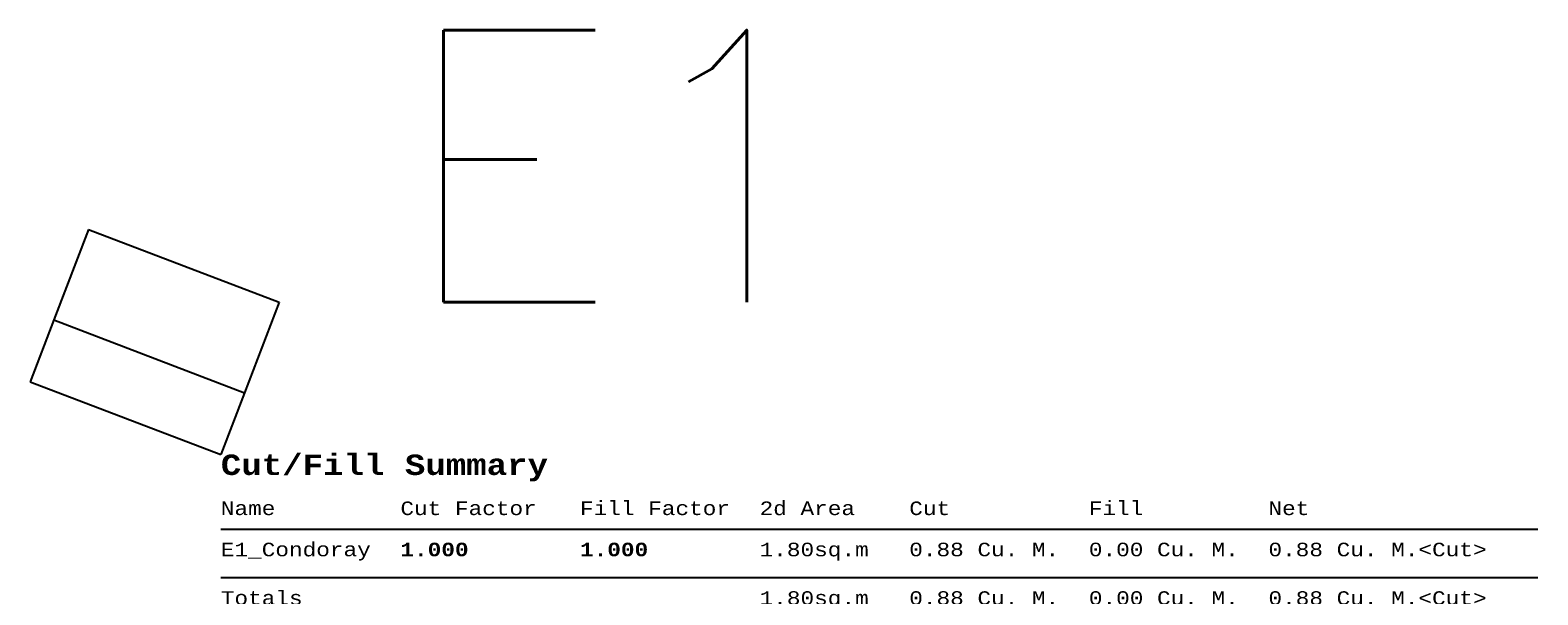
# Model space of a CAD drawing. Header units: metres. Extents: x 376037 to 376412, y 8568061 to 8568110.
# Tile 1 of 5: x 376037.31 to 376048.39, y 8568106.07 to 8568110.22. Entities that reach past the tile are written whole.
import ezdxf

# ---------------------------------------------------------------- set-up
doc = ezdxf.new("R2010")
doc.units = ezdxf.units.M
doc.layers.add('Con_Datum_E1', color=1, linetype='Continuous')
doc.styles.get("Standard").update_dxf_attribs({"font": 'simplex.shx'})

# ---------------------------------------------------------------- blocks, each defined once
blk = doc.blocks.new('*U78', base_point=(376038.7, 8568107.1, 488.4))
for p, q in [((376038.7, 8568052.3, 488.4), (377006.7, 8568052.3, 488.4)), ((376038.7, 8568016.6, 488.4), (377006.7, 8568016.6, 488.4))]:
    blk.add_line(p, q)
at = {"char_height": 5, "attachment_point": 1}
for s, insert in [('{\\fCourier New|b1|i0|c0|p49;\\H3X;Cut/Fill Summary}\\P\\P', (376038.7, 8568107.1, 488.4)), ('{\\fCourier New|b0|i0|c0|p49;\\H2X;Name}^I', (376038.7, 8568072.6, 488.4)), ('{\\fCourier New|b0|i0|c0|p49;\\H2X;Cut Factor}^I', (376170.7, 8568072.6, 488.4)), ('{\\fCourier New|b0|i0|c0|p49;\\H2X;Fill Factor}^I', (376302.7, 8568072.6, 488.4)), ('{\\fCourier New|b0|i0|c0|p49;\\H2X;2d Area}^I', (376434.7, 8568072.6, 488.4)), ('{\\fCourier New|b0|i0|c0|p49;\\H2X;Cut}^I', (376544.7, 8568072.6, 488.4)), ('{\\fCourier New|b0|i0|c0|p49;\\H2X;Fill}^I', (376676.7, 8568072.6, 488.4)), ('{\\fCourier New|b0|i0|c0|p49;\\H2X;Net}^I', (376808.7, 8568072.6, 488.4)), ('{\\fCourier New|b0|i0|c0|p49;\\H2X;E1_Condoray}^I', (376038.7, 8568042.3, 488.4)), ('{\\fCourier New|b1|i0|c0|p49;\\H2X;1.000}^I', (376170.7, 8568042.3, 488.4)), ('{\\fCourier New|b1|i0|c0|p49;\\H2X;1.000}^I', (376302.7, 8568042.3, 488.4)), ('{\\fCourier New|b0|i0|c0|p49;\\H2X;1.80sq.m}^I', (376434.7, 8568042.3, 488.4)), ('{\\fCourier New|b0|i0|c0|p49;\\H2X;0.88 Cu. M.}^I', (376544.7, 8568042.3, 488.4)), ('{\\fCourier New|b0|i0|c0|p49;\\H2X;0.00 Cu. M.}^I', (376676.7, 8568042.3, 488.4)), ('{\\fCourier New|b0|i0|c0|p49;\\H2X;0.88 Cu. M.<Cut>}^I', (376808.7, 8568042.3, 488.4)), ('{\\fCourier New|b0|i0|c0|p49;\\H2X;Totals}^I', (376038.7, 8568006.6, 488.4)), ('{\\fCourier New|b0|i0|c0|p49;\\H2X;1.80sq.m}^I', (376434.7, 8568006.6, 488.4)), ('{\\fCourier New|b0|i0|c0|p49;\\H2X;0.88 Cu. M.}^I', (376544.7, 8568006.6, 488.4)), ('{\\fCourier New|b0|i0|c0|p49;\\H2X;0.00 Cu. M.}^I', (376676.7, 8568006.6, 488.4)), ('{\\fCourier New|b0|i0|c0|p49;\\H2X;0.88 Cu. M.<Cut>}^I', (376808.7, 8568006.6, 488.4))]:
    blk.add_mtext(s, dxfattribs=dict(at, insert=insert))

msp = doc.modelspace()

# ---------------------------------------------------------------- linework, layer by layer
at = {"layer": 'Con_Datum_E1'}
for points in [[(376037.739, 8568108.759, 488.876), (376037.484, 8568108.093, 488.45), (376037.311, 8568107.638, 488.45)], [(376037.739, 8568108.759, 488.876), (376039.14, 8568108.224, 488.876)], [(376039.14, 8568108.224, 488.876), (376038.886, 8568107.558, 488.45), (376038.712, 8568107.103, 488.45)], [(376037.484, 8568108.093, 488.45), (376038.886, 8568107.558, 488.45)], [(376037.311, 8568107.638, 488.45), (376038.712, 8568107.103, 488.45)]]:
    msp.add_polyline3d(points, dxfattribs=at)

# ---------------------------------------------------------------- block references
at = {"xscale": 0.01, "yscale": 0.01, "zscale": 0.01}
msp.add_blockref('*U78', (376038.712, 8568107.103, 488.45), dxfattribs=at)

# ---------------------------------------------------------------- texts
at = {"layer": 'Con_Datum_E1'}
msp.add_text('E1', height=2, dxfattribs=at).set_placement((376040.006, 8568108.224, 488.876))

doc.saveas('drawing.dxf')
